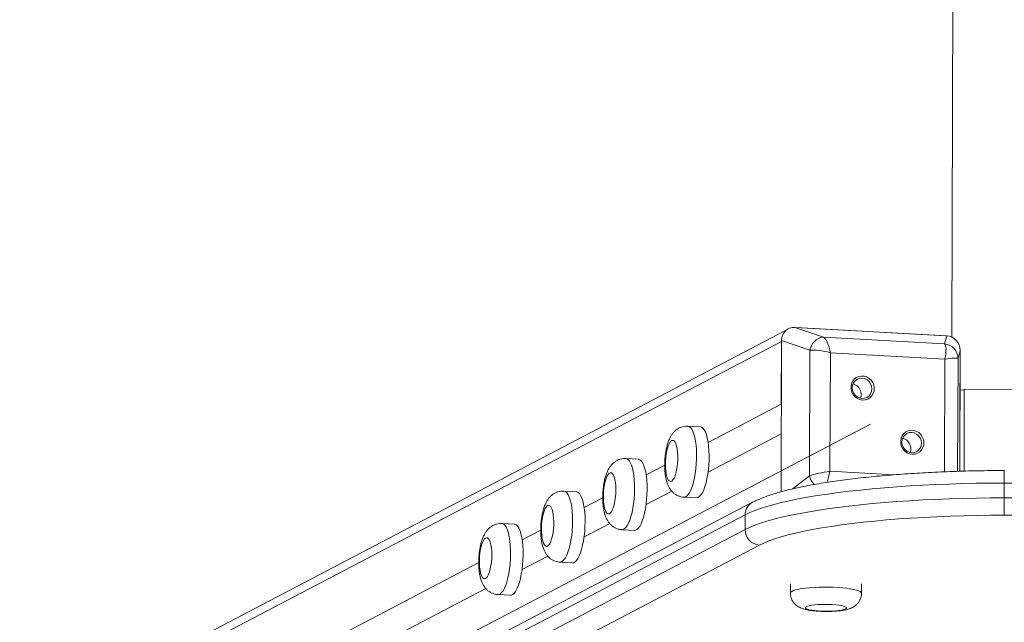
# Model space of a CAD drawing. Header units: millimetres. Extents: x 4385 to 11928, y 17253 to 36963.
# Tile 222 of 256: x 7692.443 to 7692.97, y 18773.478 to 18773.8. Entities that reach past the tile are written whole.
import ezdxf

# ---------------------------------------------------------------- set-up
doc = ezdxf.new("R2010")
doc.units = ezdxf.units.MM
doc.layers.add('БЛАГО_Ботаническая_Р$0$БЛАГО_МАФ', color=7, linetype='Continuous', lineweight=0, true_color=0x000000)

# ---------------------------------------------------------------- blocks, each defined once
blk = doc.blocks.new('БЛАГО_Ботаническая_Р$0$дио 1.15')
at = {"layer": 'БЛАГО_Ботаническая_Р$0$БЛАГО_МАФ'}
for p, q in [((-1.40276868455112, 0.1224859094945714), (-1.76845709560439, 0.8160767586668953)), ((-1.396991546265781, 0.1203266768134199), (-1.761754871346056, 0.8121631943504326)), ((-1.535603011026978, 0.2805655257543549), (-1.809470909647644, 0.8000032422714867)), ((-1.521772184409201, 0.2843692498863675), (-1.79363460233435, 0.8000032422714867)), ((-1.812531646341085, 0.768210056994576), (-1.446843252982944, 0.07461901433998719)), ((-1.591062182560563, 0.3074959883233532), (-1.503614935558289, 0.1416373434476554)), ((-1.495696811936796, 0.1416373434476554), (-1.583143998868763, 0.3074959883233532)), ((-1.488994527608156, 0.1377235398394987), (-1.57644177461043, 0.3035821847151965)), ((-1.511933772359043, 0.1339786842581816), (-1.599381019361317, 0.2998373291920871)), ((-1.538873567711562, 0.2740282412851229), (-1.539224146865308, 0.2673270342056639)), ((-1.501135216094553, 0.2653343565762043), (-1.500784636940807, 0.272035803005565)), ((-1.518121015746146, 0.2474079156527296), (-1.525357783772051, 0.2611336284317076)), ((-1.504280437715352, 0.2511932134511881), (-1.509521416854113, 0.2611336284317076)), ((-1.521384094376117, 0.2408565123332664), (-1.521734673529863, 0.2341553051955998)), ((-1.483645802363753, 0.2321626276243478), (-1.483295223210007, 0.2388638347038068)), ((-1.500627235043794, 0.2142278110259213), (-1.507868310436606, 0.2279618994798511)), ((-1.486792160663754, 0.2180236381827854), (-1.492032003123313, 0.2279618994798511)), ((-1.503894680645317, 0.2076847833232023), (-1.504245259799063, 0.2009835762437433)), ((-1.466156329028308, 0.1989908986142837), (-1.465805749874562, 0.2056921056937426)), ((-1.483130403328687, 0.1810422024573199), (-1.490378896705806, 0.194790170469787)), ((-1.469301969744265, 0.1848504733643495), (-1.474542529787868, 0.194790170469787)), ((-1.486405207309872, 0.1745130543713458), (-1.486755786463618, 0.1678116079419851)), ((-1.44866691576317, 0.1658191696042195), (-1.448316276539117, 0.1725203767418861)), ((-1.452257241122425, 0.1224859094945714), (-1.472889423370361, 0.1616184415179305)), ((-1.436420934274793, 0.1224859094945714), (-1.457053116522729, 0.1616184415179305)), ((-1.495696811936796, 0.1416373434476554), (-1.503614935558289, 0.1416373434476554)), ((-1.402291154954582, 0.1224859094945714), (-1.483329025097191, 0.1224859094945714)), ((-1.452257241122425, 0.1224859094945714), (-1.483329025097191, 0.1224859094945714)), ((-1.40276868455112, 0.1224859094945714), (-1.436420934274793, 0.1224859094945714)), ((-1.407431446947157, 0.1072626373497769), (-1.402291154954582, 0.1224859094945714)), ((-1.532518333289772, 0.117269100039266), (-1.537467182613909, 0.117269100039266)), ((-1.481803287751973, 0.1165392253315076), (-1.474653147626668, 0.1072626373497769)), ((-1.395227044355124, 0.1152891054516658), (-1.40036733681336, 0.1000658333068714)), ((-1.3994823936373, 0.03394899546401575), (-1.395227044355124, 0.1152891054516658)), ((-1.396954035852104, 0.08227770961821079), (-1.395251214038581, 0.1148272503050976)), ((-1.474653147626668, 0.1072626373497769), (-1.407431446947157, 0.1072626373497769)), ((-1.472217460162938, 0.09628244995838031), (-1.474008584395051, 0.06204558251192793)), ((-1.408716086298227, 0.09628244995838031), (-1.472217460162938, 0.09628244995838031)), ((-1.41192932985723, 0.03486193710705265), (-1.408716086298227, 0.09628244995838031)), ((-1.40036733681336, 0.1000658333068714), (-1.40376879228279, 0.03504691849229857)), ((-1.537467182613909, 0.07912800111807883), (-1.532518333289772, 0.07912800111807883)), ((-1.399458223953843, 0.03441085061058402), (-1.397755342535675, 0.06696039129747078)), ((-1.472311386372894, 0.03486193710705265), (-1.41192932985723, 0.03486193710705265)), ((-1.40376879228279, 0.03504691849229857), (-1.3994823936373, 0.03394899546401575)), ((-1.411585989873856, 0.02785011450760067), (-1.472033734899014, 0.02785011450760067)), ((-1.471994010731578, 0.02675219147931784), (-1.40729953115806, 0.02675219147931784)), ((-1.471994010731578, 0.02675219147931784), (-1.457265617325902, 0.02675219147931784)), ((-1.441429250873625, 0.02675219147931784), (-1.407777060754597, 0.02675219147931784)), ((-1.428567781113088, 0.02443071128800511), (-1.428446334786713, 0.02675219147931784)), ((-1.40729953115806, 0.02675219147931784), (-1.411585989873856, 0.02785011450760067)), ((1.396112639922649, 0.03128914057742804), (-1.400109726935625, 0.03128914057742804)), ((-1.471917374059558, 0.02443071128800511), (-1.428048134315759, 0.02443071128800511)), ((-1.428048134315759, 0.02443071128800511), (-1.428048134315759, -0.01872905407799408)), ((-1.478217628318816, 0.002851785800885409), (-1.48613575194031, 0.002851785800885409))]:
    blk.add_line(p, q, dxfattribs=at)
at = {"layer": 'БЛАГО_Ботаническая_Р$0$БЛАГО_МАФ', "flags": 128}
for points in [[(-1.522322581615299, 0.2839892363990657), (-1.524176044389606, 0.2838734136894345), (-1.525876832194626, 0.2836551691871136), (-1.527370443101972, 0.2833416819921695), (-1.528608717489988, 0.2829430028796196), (-1.529551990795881, 0.2824720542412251), (-1.530169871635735, 0.2819439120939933), (-1.530442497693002, 0.28137532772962), (-1.530361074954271, 0.2807847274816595), (-1.529928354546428, 0.2801912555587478), (-1.529158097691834, 0.2796135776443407), (-1.528075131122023, 0.279070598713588), (-1.52671427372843, 0.27857978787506), (-1.525119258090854, 0.278156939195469), (-1.523341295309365, 0.2778154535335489), (-1.521437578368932, 0.2775660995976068), (-1.519469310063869, 0.2774174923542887), (-1.517499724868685, 0.2773739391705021), (-1.515592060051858, 0.2774371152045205), (-1.513807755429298, 0.2776048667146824), (-1.512204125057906, 0.2778716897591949), (-1.51083267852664, 0.2782289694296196), (-1.50973750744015, 0.2786656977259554), (-1.508953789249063, 0.279167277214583), (-1.508506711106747, 0.2797179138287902), (-1.508410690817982, 0.2802998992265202), (-1.508668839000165, 0.280894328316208), (-1.50927272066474, 0.281482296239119), (-1.51020307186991, 0.2820446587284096), (-1.511429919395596, 0.2825637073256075), (-1.512913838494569, 0.2830224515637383), (-1.514607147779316, 0.2834062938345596), (-1.51645546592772, 0.2837027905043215), (-1.51839926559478, 0.2839026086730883), (-1.52037614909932, 0.2839990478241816), (-1.522322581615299, 0.2839892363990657)], [(-1.500784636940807, 0.2720355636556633), (-1.500837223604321, 0.2716969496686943), (-1.501210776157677, 0.2709505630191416), (-1.501931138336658, 0.2702431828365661), (-1.502984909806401, 0.2695874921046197), (-1.504352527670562, 0.2689961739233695), (-1.506008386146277, 0.268479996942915), (-1.507921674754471, 0.2680485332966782), (-1.510056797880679, 0.2677099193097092), (-1.512373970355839, 0.2674706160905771), (-1.514830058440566, 0.2673346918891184), (-1.517379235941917, 0.2673050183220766), (-1.519974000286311, 0.2673818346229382), (-1.522566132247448, 0.2675641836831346), (-1.525107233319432, 0.2678482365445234), (-1.527550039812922, 0.2682289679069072), (-1.529849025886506, 0.2686989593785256), (-1.531961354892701, 0.2692498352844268), (-1.533847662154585, 0.2698710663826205), (-1.535472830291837, 0.2705514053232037), (-1.536806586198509, 0.2712776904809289), (-1.537824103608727, 0.272036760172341), (-1.538506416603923, 0.2728142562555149), (-1.53884078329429, 0.2735960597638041), (-1.538873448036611, 0.2740299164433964)], [(-1.539224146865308, 0.2673270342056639), (-1.539191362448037, 0.2668946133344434), (-1.538856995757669, 0.2661130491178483), (-1.538174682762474, 0.265335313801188), (-1.537157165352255, 0.2645762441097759), (-1.535823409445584, 0.263849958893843), (-1.534198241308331, 0.2631698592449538), (-1.532311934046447, 0.2625483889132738), (-1.530199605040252, 0.261997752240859), (-1.52790061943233, 0.2615275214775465), (-1.525457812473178, 0.2611467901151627), (-1.522916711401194, 0.260862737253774), (-1.520324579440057, 0.2606806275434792), (-1.517729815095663, 0.260603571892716), (-1.515180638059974, 0.2606332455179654), (-1.512724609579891, 0.2607691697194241), (-1.510407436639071, 0.2610087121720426), (-1.508272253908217, 0.2613470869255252), (-1.506358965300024, 0.261778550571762), (-1.504703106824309, 0.2622947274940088), (-1.503335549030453, 0.2628862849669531), (-1.502281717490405, 0.2635417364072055), (-1.501561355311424, 0.2642493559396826), (-1.501187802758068, 0.2649955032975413), (-1.501135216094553, 0.2653343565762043)], [(-1.505156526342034, 0.2508050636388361), (-1.50698809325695, 0.2506715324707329), (-1.508657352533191, 0.2504365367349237), (-1.510110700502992, 0.2501079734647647), (-1.511301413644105, 0.2496961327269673), (-1.512191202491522, 0.2492141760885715), (-1.512751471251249, 0.2486776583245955), (-1.512964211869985, 0.2481040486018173), (-1.512822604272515, 0.2475117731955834), (-1.512331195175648, 0.2469194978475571), (-1.511505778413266, 0.2463466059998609), (-1.510372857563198, 0.2458112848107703), (-1.5089688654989, 0.2453310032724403), (-1.507338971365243, 0.2449210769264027), (-1.505535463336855, 0.2445944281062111), (-1.503616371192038, 0.2443618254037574), (-1.501643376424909, 0.2442309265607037), (-1.499679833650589, 0.2442055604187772), (-1.497788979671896, 0.2442866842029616), (-1.496031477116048, 0.2444716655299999), (-1.49446386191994, 0.2447545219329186), (-1.493136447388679, 0.2451263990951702), (-1.492092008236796, 0.2455750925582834), (-1.491364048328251, 0.2460862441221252), (-1.490975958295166, 0.2466433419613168), (-1.49094024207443, 0.2472286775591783), (-1.491258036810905, 0.2478235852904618), (-1.491919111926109, 0.2484084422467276), (-1.492902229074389, 0.2489648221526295), (-1.494175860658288, 0.2494745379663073), (-1.495698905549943, 0.2499215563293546), (-1.497422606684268, 0.2502912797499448), (-1.499291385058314, 0.2505719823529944), (-1.501245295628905, 0.2507545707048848), (-1.503221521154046, 0.2508330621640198), (-1.505156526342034, 0.2508050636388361)], [(-1.483295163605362, 0.2388640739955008), (-1.483312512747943, 0.2386958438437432), (-1.483607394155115, 0.2379427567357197), (-1.484251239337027, 0.2372253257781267), (-1.485232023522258, 0.2365571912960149), (-1.486531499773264, 0.2359503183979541), (-1.488125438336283, 0.2354164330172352), (-1.489984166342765, 0.2349653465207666), (-1.492073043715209, 0.2346054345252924), (-1.494353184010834, 0.2343433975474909), (-1.496782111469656, 0.2341840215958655), (-1.499314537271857, 0.234130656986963), (-1.501903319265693, 0.2341837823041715), (-1.504500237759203, 0.2343426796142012), (-1.507056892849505, 0.2346044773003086), (-1.509525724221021, 0.2349641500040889), (-1.51186066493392, 0.2354149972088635), (-1.514018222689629, 0.2359486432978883), (-1.515958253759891, 0.2365550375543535), (-1.517644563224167, 0.2372231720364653), (-1.519045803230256, 0.2379403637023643), (-1.520135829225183, 0.2386932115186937), (-1.520894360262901, 0.2394680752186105), (-1.521307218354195, 0.2402498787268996), (-1.521384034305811, 0.2408579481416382)], [(-1.521734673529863, 0.2341553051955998), (-1.521657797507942, 0.2335486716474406), (-1.521244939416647, 0.2327666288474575), (-1.520486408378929, 0.2319920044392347), (-1.519396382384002, 0.2312389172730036), (-1.517995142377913, 0.2305217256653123), (-1.516308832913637, 0.2298535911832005), (-1.514368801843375, 0.2292471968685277), (-1.512211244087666, 0.2287135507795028), (-1.509876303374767, 0.2282627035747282), (-1.507407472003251, 0.227903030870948), (-1.504850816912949, 0.2276414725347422), (-1.50225389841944, 0.2274823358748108), (-1.499665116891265, 0.2274292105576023), (-1.497132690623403, 0.2274828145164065), (-1.49470376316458, 0.2276419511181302), (-1.4924236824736, 0.2279039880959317), (-1.490334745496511, 0.2282641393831), (-1.488476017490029, 0.2287152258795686), (-1.48688207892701, 0.2292491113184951), (-1.485582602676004, 0.2298557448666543), (-1.484601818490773, 0.2305241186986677), (-1.483957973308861, 0.2312413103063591), (-1.483663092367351, 0.2319943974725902), (-1.483645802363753, 0.2321626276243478)], [(-1.487473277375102, 0.2176412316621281), (-1.489318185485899, 0.2175182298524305), (-1.491006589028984, 0.2172932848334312), (-1.492484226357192, 0.216973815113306), (-1.49370365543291, 0.2165698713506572), (-1.494625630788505, 0.2160943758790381), (-1.495220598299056, 0.2155628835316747), (-1.49546929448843, 0.21499214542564), (-1.495363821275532, 0.2144008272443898), (-1.494907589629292, 0.2138075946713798), (-1.494115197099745, 0.2132318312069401), (-1.493012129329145, 0.2126919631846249), (-1.491633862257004, 0.2122052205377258), (-1.490024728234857, 0.2117873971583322), (-1.488236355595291, 0.2114518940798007), (-1.486326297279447, 0.211209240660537), (-1.484355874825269, 0.2110675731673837), (-1.482388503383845, 0.2110314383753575), (-1.480487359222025, 0.2111017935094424), (-1.478713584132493, 0.2112762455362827), (-1.477124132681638, 0.2115495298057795), (-1.475770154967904, 0.2119127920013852), (-1.47469514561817, 0.2123543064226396), (-1.473933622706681, 0.2128599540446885), (-1.473510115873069, 0.2134132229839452), (-1.473438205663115, 0.2139966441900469), (-1.473720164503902, 0.2145910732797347), (-1.474347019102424, 0.215177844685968), (-1.475298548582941, 0.2157380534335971), (-1.476544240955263, 0.2162535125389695), (-1.47804395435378, 0.2167074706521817), (-1.479749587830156, 0.21708580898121), (-1.481606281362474, 0.2173760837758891), (-1.483554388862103, 0.2175689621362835), (-1.485531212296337, 0.2176582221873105), (-1.487473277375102, 0.2176412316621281)], [(-1.465805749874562, 0.2056923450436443), (-1.465842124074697, 0.205421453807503), (-1.466184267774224, 0.2046724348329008), (-1.466874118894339, 0.2039607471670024), (-1.467898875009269, 0.2033002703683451), (-1.469239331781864, 0.2027024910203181), (-1.47087066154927, 0.2021791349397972), (-1.47276235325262, 0.201740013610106), (-1.474879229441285, 0.2013927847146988), (-1.477181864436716, 0.2011441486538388), (-1.47962736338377, 0.2009991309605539), (-1.482170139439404, 0.2009598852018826), (-1.484762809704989, 0.2010273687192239), (-1.487357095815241, 0.2012001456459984), (-1.489904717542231, 0.201475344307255), (-1.492358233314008, 0.2018477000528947), (-1.494671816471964, 0.202310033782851), (-1.496802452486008, 0.2028542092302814), (-1.498710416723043, 0.2034696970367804), (-1.500360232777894, 0.2041450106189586), (-1.501721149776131, 0.2048677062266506), (-1.502767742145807, 0.205624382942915), (-1.50348056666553, 0.2064009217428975), (-1.50384640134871, 0.2071829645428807), (-1.503894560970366, 0.2076864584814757)], [(-1.504245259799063, 0.2009835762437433), (-1.504196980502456, 0.2004815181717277), (-1.503831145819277, 0.1996997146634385), (-1.503118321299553, 0.1989231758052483), (-1.502071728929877, 0.1981664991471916), (-1.50071081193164, 0.197443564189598), (-1.499061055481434, 0.1967682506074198), (-1.497153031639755, 0.1961527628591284), (-1.49502239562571, 0.195608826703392), (-1.492708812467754, 0.195146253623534), (-1.490255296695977, 0.1947738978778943), (-1.487707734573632, 0.1944989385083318), (-1.485113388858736, 0.1943259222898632), (-1.48252071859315, 0.1942584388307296), (-1.479977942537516, 0.1942976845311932), (-1.477532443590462, 0.1944429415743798), (-1.475229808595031, 0.1946913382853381), (-1.473112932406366, 0.1950385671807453), (-1.471221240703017, 0.1954779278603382), (-1.469589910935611, 0.1960012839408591), (-1.468249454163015, 0.1965988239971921), (-1.467224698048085, 0.1972595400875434), (-1.466534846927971, 0.1979709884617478), (-1.466192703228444, 0.19872000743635), (-1.466156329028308, 0.1989908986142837)], [(-1.470704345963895, 0.1844348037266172), (-1.472496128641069, 0.1842720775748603), (-1.474109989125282, 0.1840100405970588), (-1.475494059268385, 0.1836568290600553), (-1.476603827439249, 0.1832239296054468), (-1.47740369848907, 0.1827249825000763), (-1.47786782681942, 0.1821764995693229), (-1.477981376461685, 0.1815957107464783), (-1.477740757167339, 0.1810012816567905), (-1.477153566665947, 0.1804125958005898), (-1.476238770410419, 0.1798485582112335), (-1.475025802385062, 0.1793268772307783), (-1.47355354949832, 0.1788647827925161), (-1.471869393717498, 0.1784771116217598), (-1.470027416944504, 0.1781758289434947), (-1.468086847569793, 0.177971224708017), (-1.466110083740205, 0.177869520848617), (-1.464160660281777, 0.1778740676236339), (-1.462301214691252, 0.1779846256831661), (-1.460591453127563, 0.178197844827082), (-1.459086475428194, 0.1785067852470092), (-1.457834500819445, 0.1789013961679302), (-1.456875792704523, 0.1793692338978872), (-1.456241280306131, 0.1798949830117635), (-1.455951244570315, 0.180462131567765), (-1.456015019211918, 0.1810520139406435), (-1.45643062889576, 0.1816459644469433), (-1.457184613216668, 0.1822245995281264), (-1.458252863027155, 0.1827697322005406), (-1.459600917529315, 0.1832634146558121), (-1.461185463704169, 0.1836900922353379), (-1.462955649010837, 0.1840361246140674), (-1.464854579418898, 0.1842900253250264), (-1.466821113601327, 0.1844436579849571), (-1.468792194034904, 0.1844924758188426), (-1.470704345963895, 0.1844348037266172)], [(-1.448316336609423, 0.1725201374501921), (-1.448478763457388, 0.1718733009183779), (-1.448995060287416, 0.1711412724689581), (-1.449853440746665, 0.1704535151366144), (-1.451037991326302, 0.1698227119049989), (-1.452526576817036, 0.16926058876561), (-1.454291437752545, 0.1687779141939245), (-1.456299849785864, 0.1683835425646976), (-1.45851424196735, 0.1680846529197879), (-1.460893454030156, 0.1678872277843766), (-1.46339315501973, 0.1677943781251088), (-1.465966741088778, 0.1678082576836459), (-1.468566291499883, 0.1679283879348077), (-1.471143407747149, 0.1681528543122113), (-1.473650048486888, 0.1684771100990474), (-1.476039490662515, 0.1688951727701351), (-1.478267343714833, 0.1693993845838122), (-1.480291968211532, 0.1699801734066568), (-1.482075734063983, 0.170627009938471), (-1.483585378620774, 0.1713276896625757), (-1.484792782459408, 0.1720690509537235), (-1.485675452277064, 0.1728372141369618), (-1.486216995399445, 0.173618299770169), (-1.486407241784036, 0.1743974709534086), (-1.486405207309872, 0.1745132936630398)], [(-1.486755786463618, 0.1678116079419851), (-1.486757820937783, 0.167696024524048), (-1.486567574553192, 0.1669168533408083), (-1.486026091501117, 0.1661360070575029), (-1.485143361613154, 0.1653676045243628), (-1.48393595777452, 0.1646262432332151), (-1.482426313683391, 0.1639255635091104), (-1.480642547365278, 0.1632787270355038), (-1.47861792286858, 0.1626979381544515), (-1.476390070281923, 0.1621937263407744), (-1.474000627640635, 0.1617756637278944), (-1.471493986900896, 0.1614514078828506), (-1.468916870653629, 0.161227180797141), (-1.466317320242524, 0.1611068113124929), (-1.463743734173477, 0.1610931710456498), (-1.461244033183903, 0.1611857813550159), (-1.458864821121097, 0.1613834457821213), (-1.456650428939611, 0.1616820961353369), (-1.454642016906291, 0.1620767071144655), (-1.452877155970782, 0.1625593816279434), (-1.451388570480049, 0.1631212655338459), (-1.450204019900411, 0.1637520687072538), (-1.449345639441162, 0.1644398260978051), (-1.448829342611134, 0.165172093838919), (-1.44866691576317, 0.1658191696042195)], [(-1.503614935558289, 0.1416373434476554), (-1.502447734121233, 0.1392313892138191), (-1.501301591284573, 0.136481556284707), (-1.500179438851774, 0.1333947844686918), (-1.499083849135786, 0.1299784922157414), (-1.498017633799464, 0.1262408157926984), (-1.496983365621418, 0.122191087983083), (-1.495983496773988, 0.117839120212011), (-1.495020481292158, 0.1131956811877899), (-1.4940967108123, 0.1082717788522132), (-1.493214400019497, 0.1030793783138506), (-1.49237570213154, 0.09763140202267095), (-1.491582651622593, 0.09194077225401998), (-1.490837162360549, 0.08602160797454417), (-1.490141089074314, 0.07988826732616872), (-1.489496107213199, 0.07355582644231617), (-1.488903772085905, 0.06703936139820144), (-1.48836551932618, 0.06035490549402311), (-1.487882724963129, 0.0535187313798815), (-1.487456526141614, 0.0465473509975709), (-1.487087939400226, 0.03945799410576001), (-1.486777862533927, 0.03226789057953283), (-1.486527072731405, 0.0249945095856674), (-1.486336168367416, 0.01765532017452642), (-1.486205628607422, 0.01026827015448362), (-1.48613575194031, 0.002851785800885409)], [(-1.478217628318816, 0.002851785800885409), (-1.478287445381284, 0.01026827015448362), (-1.478417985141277, 0.01765532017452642), (-1.478608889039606, 0.0249945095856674), (-1.478859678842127, 0.03226789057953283), (-1.479169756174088, 0.03945799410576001), (-1.479538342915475, 0.0465473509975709), (-1.47996454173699, 0.0535187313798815), (-1.480447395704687, 0.06035490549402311), (-1.480985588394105, 0.06703936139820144), (-1.481577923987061, 0.07355582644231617), (-1.482222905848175, 0.07988826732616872), (-1.482918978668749, 0.08602160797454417), (-1.483664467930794, 0.09194077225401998), (-1.484457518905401, 0.09763140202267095), (-1.485296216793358, 0.1030793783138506), (-1.486178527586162, 0.1082717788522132), (-1.487102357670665, 0.1131956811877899), (-1.48806531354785, 0.117839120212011), (-1.489065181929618, 0.122191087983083), (-1.49009951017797, 0.1262408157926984), (-1.491165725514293, 0.1299784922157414), (-1.492261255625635, 0.1333947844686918), (-1.493383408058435, 0.136481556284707), (-1.494529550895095, 0.1392313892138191), (-1.495696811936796, 0.1416373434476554)], [(-1.49538823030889, 0.002849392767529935), (-1.495460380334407, 0.01015125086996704), (-1.49559468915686, 0.01742128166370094), (-1.495790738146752, 0.02464010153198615), (-1.496048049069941, 0.03178880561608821), (-1.496365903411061, 0.03884872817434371), (-1.496743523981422, 0.04580120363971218), (-1.497179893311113, 0.0526278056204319), (-1.497673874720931, 0.05931058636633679), (-1.498224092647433, 0.06583207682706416), (-1.498829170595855, 0.07217480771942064), (-1.499487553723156, 0.07832250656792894), (-1.50019738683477, 0.08425842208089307), (-1.500956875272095, 0.08996747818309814), (-1.501764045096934, 0.09543435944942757), (-1.502616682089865, 0.1006447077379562), (-1.503512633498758, 0.1055846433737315), (-1.504449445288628, 0.1102414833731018), (-1.505424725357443, 0.114602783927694), (-1.506435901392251, 0.1186568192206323), (-1.507480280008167, 0.1223935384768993), (-1.508555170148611, 0.1258024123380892), (-1.509657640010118, 0.1288748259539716), (-1.51078481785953, 0.1316026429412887), (-1.511933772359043, 0.1339786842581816)], [(-1.537466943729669, 0.117269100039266), (-1.537036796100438, 0.1170920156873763), (-1.536613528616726, 0.1165631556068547), (-1.536206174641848, 0.1156923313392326), (-1.535822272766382, 0.1144953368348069), (-1.535469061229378, 0.112994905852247), (-1.535153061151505, 0.1112190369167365), (-1.534880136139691, 0.1092002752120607), (-1.534655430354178, 0.1069766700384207), (-1.534483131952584, 0.1045896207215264), (-1.534366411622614, 0.1020836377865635), (-1.534307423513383, 0.09950514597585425), (-1.534307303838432, 0.09690224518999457), (-1.534366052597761, 0.09432351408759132), (-1.53448253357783, 0.09181705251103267), (-1.534654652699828, 0.08942952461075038), (-1.534879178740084, 0.08720520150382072), (-1.535151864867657, 0.08518572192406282), (-1.535467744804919, 0.08340865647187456), (-1.535820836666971, 0.08190702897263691), (-1.536204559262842, 0.0807088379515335), (-1.536611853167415, 0.079836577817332), (-1.537035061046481, 0.07930628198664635), (-1.537466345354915, 0.07912800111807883)], [(-1.545384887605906, 0.08715781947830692), (-1.545057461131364, 0.08733562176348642), (-1.544740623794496, 0.08786280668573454), (-1.544444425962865, 0.08872214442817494), (-1.544178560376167, 0.08988587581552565), (-1.543951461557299, 0.09131690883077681), (-1.543770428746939, 0.0929692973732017), (-1.543641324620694, 0.09478967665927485), (-1.543568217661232, 0.09671941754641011), (-1.543553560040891, 0.09869677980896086), (-1.543597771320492, 0.1006583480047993), (-1.54369947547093, 0.1025407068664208), (-1.543855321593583, 0.1042833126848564), (-1.544060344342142, 0.1058306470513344), (-1.544307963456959, 0.1071324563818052), (-1.544590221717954, 0.1081473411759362), (-1.544898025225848, 0.1088422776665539), (-1.545221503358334, 0.1091952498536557), (-1.545550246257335, 0.109194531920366), (-1.545873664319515, 0.1088406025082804), (-1.546181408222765, 0.1081447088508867), (-1.546463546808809, 0.107128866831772), (-1.546711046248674, 0.1058263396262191), (-1.546915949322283, 0.1042782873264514), (-1.547071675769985, 0.1025349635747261), (-1.547173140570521, 0.1006523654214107), (-1.547217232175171, 0.09869079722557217), (-1.547202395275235, 0.09671343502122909), (-1.547129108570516, 0.09478393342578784), (-1.546999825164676, 0.09296403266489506), (-1.546818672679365, 0.09131236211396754), (-1.546591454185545, 0.08988204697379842), (-1.54632540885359, 0.08871903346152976), (-1.546029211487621, 0.08786065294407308), (-1.545712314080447, 0.0873346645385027), (-1.545384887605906, 0.08715781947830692)], [(-1.434016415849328, 0.07891286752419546), (-1.433767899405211, 0.08034796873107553), (-1.433185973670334, 0.08170553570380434), (-1.432301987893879, 0.08291258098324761), (-1.431163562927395, 0.08390425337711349), (-1.429832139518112, 0.08462670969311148), (-1.428379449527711, 0.08504094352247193), (-1.426883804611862, 0.0851249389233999), (-1.425425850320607, 0.08487414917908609), (-1.424084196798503, 0.08430173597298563), (-1.422931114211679, 0.08343904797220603), (-1.422028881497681, 0.08233227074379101), (-1.421426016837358, 0.08104099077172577), (-1.421155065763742, 0.07963532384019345), (-1.421230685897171, 0.07819041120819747), (-1.421648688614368, 0.07678450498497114), (-1.422386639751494, 0.07549346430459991), (-1.423404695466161, 0.0743866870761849), (-1.424648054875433, 0.07352375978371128), (-1.426049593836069, 0.07295158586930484), (-1.427533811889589, 0.07270055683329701), (-1.429020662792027, 0.07278455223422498), (-1.430429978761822, 0.07319902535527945), (-1.431685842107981, 0.07392148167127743), (-1.43272046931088, 0.0749129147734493), (-1.433478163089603, 0.07611996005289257), (-1.433918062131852, 0.0774777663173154), (-1.434016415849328, 0.07891286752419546)], [(-1.433185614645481, 0.07921438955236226), (-1.433071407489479, 0.07785155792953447), (-1.432593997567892, 0.07658181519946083), (-1.431785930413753, 0.07549131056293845), (-1.430702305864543, 0.07465446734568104), (-1.429416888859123, 0.07412847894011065), (-1.428017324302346, 0.07394900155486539), (-1.426598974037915, 0.07412847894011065), (-1.425258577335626, 0.07465446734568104), (-1.424087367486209, 0.07549131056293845), (-1.423165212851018, 0.07658181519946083), (-1.422554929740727, 0.07785155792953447), (-1.422298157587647, 0.07921438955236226), (-1.422412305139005, 0.08057722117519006), (-1.422889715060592, 0.08184696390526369), (-1.42369778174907, 0.08293746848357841), (-1.424781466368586, 0.08377431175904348), (-1.426066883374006, 0.08430030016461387), (-1.427466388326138, 0.08447977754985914), (-1.428884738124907, 0.08430030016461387), (-1.430225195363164, 0.08377431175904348), (-1.43139640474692, 0.08293746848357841), (-1.432318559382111, 0.08184696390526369), (-1.432928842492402, 0.08057722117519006), (-1.433185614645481, 0.07921438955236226)], [(-1.462997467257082, 0.0522315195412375), (-1.462748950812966, 0.05366662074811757), (-1.462167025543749, 0.05502418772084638), (-1.461283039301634, 0.05623147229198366), (-1.46014461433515, 0.05722290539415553), (-1.458813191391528, 0.05794536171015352), (-1.457360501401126, 0.05835959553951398), (-1.455864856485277, 0.05844359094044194), (-1.454406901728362, 0.05819280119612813), (-1.453065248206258, 0.05762062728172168), (-1.451912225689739, 0.05675769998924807), (-1.451009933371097, 0.05565092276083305), (-1.450407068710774, 0.05435988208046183), (-1.450136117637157, 0.05295397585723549), (-1.450211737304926, 0.05150906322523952), (-1.450629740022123, 0.05010315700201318), (-1.45136769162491, 0.04881211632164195), (-1.452385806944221, 0.04770533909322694), (-1.453629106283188, 0.04684241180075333), (-1.455030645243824, 0.04627023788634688), (-1.456514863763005, 0.04601944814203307), (-1.458001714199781, 0.04610344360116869), (-1.459411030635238, 0.04651767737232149), (-1.460666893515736, 0.04724013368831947), (-1.461701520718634, 0.04823156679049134), (-1.462459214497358, 0.04943885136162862), (-1.462899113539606, 0.05079641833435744), (-1.462997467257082, 0.0522315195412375)], [(-1.462166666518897, 0.0525330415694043), (-1.462052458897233, 0.05117020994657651), (-1.461575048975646, 0.04990046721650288), (-1.460766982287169, 0.04880996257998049), (-1.459683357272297, 0.04797311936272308), (-1.458397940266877, 0.04744713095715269), (-1.4569983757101, 0.04726765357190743), (-1.455580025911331, 0.04744713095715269), (-1.45423962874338, 0.04797311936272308), (-1.453068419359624, 0.04880996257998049), (-1.452146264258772, 0.04990046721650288), (-1.451535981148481, 0.05117020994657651), (-1.451279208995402, 0.0525330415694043), (-1.45139335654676, 0.0538958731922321), (-1.451870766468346, 0.05516585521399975), (-1.452678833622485, 0.05625635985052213), (-1.453762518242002, 0.05709296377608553), (-1.455047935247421, 0.05761895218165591), (-1.456447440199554, 0.05779842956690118), (-1.457865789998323, 0.05761895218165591), (-1.459206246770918, 0.05709296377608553), (-1.460377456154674, 0.05625635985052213), (-1.461299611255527, 0.05516585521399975), (-1.461909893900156, 0.0538958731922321), (-1.462166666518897, 0.0525330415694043)], [(-1.495459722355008, -0.004452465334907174), (-1.49538823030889, 0.002849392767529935)], [(-1.48613575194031, 0.002851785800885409), (-1.486204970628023, -0.004565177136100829)], [(-1.478286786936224, -0.004565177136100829), (-1.478217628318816, 0.002851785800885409)]]:
    blk.add_lwpolyline(points, dxfattribs=at)
at = {"layer": 'БЛАГО_Ботаническая_Р$0$БЛАГО_МАФ'}
for centre, radius, start, end in [((-1.503668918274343, 0.1333486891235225), 0.008288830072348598, 89.62684561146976, 175.641012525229), ((-1.495571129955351, 0.1341568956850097), 0.00748150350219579, 28.45109062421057, 90.96255806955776), ((-1.472124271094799, 0.09661573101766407), 0.01094311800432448, 103.3614238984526, 131.7579831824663), ((-1.40856160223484, 0.09908798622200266), 0.008252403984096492, 6.805102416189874, 82.12868764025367), ((-1.431005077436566, 0.08540362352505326), 0.005722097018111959, 248.8551357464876, 346.7449712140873), ((-1.459986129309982, 0.0587222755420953), 0.005722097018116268, 248.8551357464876, 346.7449712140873), ((-1.411753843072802, 0.03587637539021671), 0.008028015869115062, 271.1980545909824, 354.069600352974)]:
    blk.add_arc(centre, radius, start, end, dxfattribs=at)
for centre, major_axis, ratio, start_param, end_param in [((-1.403703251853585, 0.1143356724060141), (0.00707931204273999, 0.005563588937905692), 0.8413081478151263, 5.64907506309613, 7.102625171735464), ((-1.47380742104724, 0.09929804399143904), (-0.00190875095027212, 0.01003517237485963), 0.1031353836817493, 4.387613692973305, 5.609344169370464), ((-1.410306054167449, 0.09929804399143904), (0.001983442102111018, 0.01002784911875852), 0.2172518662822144, 4.450172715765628, 5.671903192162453), ((-1.47380742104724, 0.09929804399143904), (0.009904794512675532, -0.002541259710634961), 0.2534488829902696, 4.311327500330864, 4.93820256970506), ((-1.410306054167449, 0.09929804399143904), (0.01011115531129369, 0.001577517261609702), 0.3169661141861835, 4.820685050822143, 6.042415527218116), ((-1.413519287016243, 0.03787753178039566), (0.009904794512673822, -0.002541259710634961), 0.2534488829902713, 4.938202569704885, 6.159933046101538), ((-1.413519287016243, 0.03787753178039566), (-0.001908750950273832, 0.01003517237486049), 0.1031353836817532, 3.165883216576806, 4.387613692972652), ((-1.407858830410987, 0.03490235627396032), (0.007152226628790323, -0.004710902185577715), 0.9298956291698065, 5.328676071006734, 6.782226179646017)]:
    blk.add_ellipse(centre, major_axis=major_axis, ratio=ratio, start_param=start_param, end_param=end_param, dxfattribs=at)
for points, knots in [([(-1.52298874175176, 0.2843558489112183), (-1.52337874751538, 0.2843395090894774), (-1.524522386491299, 0.2842915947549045), (-1.526382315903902, 0.2841168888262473), (-1.528552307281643, 0.2837726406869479), (-1.530626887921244, 0.2832588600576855), (-1.53248104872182, 0.2825789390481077), (-1.534069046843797, 0.281753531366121), (-1.535403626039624, 0.2808093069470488), (-1.53655341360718, 0.2797062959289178), (-1.537512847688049, 0.278437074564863), (-1.538240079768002, 0.2770186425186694), (-1.538729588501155, 0.2755367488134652), (-1.538809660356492, 0.2745194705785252), (-1.538847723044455, 0.274035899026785)], [0, 0, 0, 0, 0.05156953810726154, 0.1512207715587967, 0.2545275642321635, 0.3654258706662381, 0.4724047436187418, 0.5599960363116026, 0.6394342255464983, 0.7150244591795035, 0.7887677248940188, 0.861674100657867, 0.9342456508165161, 1, 1, 1, 1]), ([(-1.50081754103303, 0.272036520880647), (-1.500799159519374, 0.2724480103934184), (-1.500756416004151, 0.2734048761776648), (-1.501044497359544, 0.2748665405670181), (-1.501576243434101, 0.2763429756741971), (-1.502325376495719, 0.2776656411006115), (-1.503245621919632, 0.278835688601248), (-1.504324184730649, 0.279867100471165), (-1.505575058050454, 0.2807862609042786), (-1.507058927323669, 0.281627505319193), (-1.508851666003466, 0.2824016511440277), (-1.510925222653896, 0.2830671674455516), (-1.513170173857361, 0.2835945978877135), (-1.51543911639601, 0.2839760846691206), (-1.517710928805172, 0.2842309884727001), (-1.519981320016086, 0.2843682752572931), (-1.521743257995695, 0.2843897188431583), (-1.52273402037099, 0.2843627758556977), (-1.52298874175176, 0.2843558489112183)], [0, 0, 0, 0, 0.04218953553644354, 0.09810633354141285, 0.1520413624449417, 0.2049782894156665, 0.2579880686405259, 0.3125056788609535, 0.3706501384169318, 0.4356790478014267, 0.5115686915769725, 0.5969704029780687, 0.6781438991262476, 0.75473894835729, 0.8288249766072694, 0.9018253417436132, 0.9747596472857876, 1, 1, 1, 1]), ([(-1.505901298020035, 0.2511688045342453), (-1.506289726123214, 0.2511487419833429), (-1.50743179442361, 0.2510897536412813), (-1.509287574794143, 0.2508943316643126), (-1.511457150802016, 0.2505192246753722), (-1.513499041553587, 0.2499736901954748), (-1.515310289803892, 0.2492621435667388), (-1.516844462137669, 0.2484160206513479), (-1.518142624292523, 0.2474443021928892), (-1.519258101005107, 0.2463098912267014), (-1.520178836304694, 0.2450110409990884), (-1.52085848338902, 0.2435681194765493), (-1.521279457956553, 0.242166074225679), (-1.52132612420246, 0.2412461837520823), (-1.521345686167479, 0.2408605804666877)], [0, 0, 0, 0, 0.05260483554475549, 0.1546703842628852, 0.2608933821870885, 0.3757623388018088, 0.4805407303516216, 0.5675309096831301, 0.6474332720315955, 0.7239062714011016, 0.7987497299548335, 0.8728604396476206, 0.9467051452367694, 0.9999999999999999, 0.9999999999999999, 0.9999999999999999, 0.9999999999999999]), ([(-1.483308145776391, 0.2388650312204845), (-1.483301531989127, 0.2393811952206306), (-1.48328797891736, 0.2404389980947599), (-1.483636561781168, 0.2419835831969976), (-1.484213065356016, 0.2434315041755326), (-1.484996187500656, 0.2447251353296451), (-1.48594684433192, 0.2458676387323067), (-1.487055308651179, 0.2468755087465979), (-1.488343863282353, 0.2477776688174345), (-1.489881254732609, 0.2486068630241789), (-1.491727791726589, 0.2493624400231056), (-1.493840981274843, 0.2500032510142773), (-1.496096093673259, 0.2505031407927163), (-1.498365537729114, 0.2508598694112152), (-1.500637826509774, 0.2510929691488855), (-1.502906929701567, 0.2512096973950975), (-1.504663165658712, 0.2512144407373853), (-1.50564870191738, 0.2511781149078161), (-1.505901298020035, 0.2511688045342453)], [0, 0, 0, 0, 0.05216297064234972, 0.1069004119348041, 0.1598666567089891, 0.2120331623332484, 0.2645042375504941, 0.3187895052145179, 0.3771633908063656, 0.4430668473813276, 0.5201907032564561, 0.6041891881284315, 0.6833179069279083, 0.7583180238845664, 0.8311461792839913, 0.9031055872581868, 0.9751656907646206, 1, 1, 1, 1]), ([(-1.488170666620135, 0.218006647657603), (-1.488560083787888, 0.2179888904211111), (-1.489703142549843, 0.2179367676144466), (-1.49156132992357, 0.2177538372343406), (-1.49373096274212, 0.2173970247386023), (-1.495792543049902, 0.2168708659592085), (-1.497629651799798, 0.2161786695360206), (-1.499196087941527, 0.2153445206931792), (-1.500516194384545, 0.2143900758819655), (-1.501652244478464, 0.2132742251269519), (-1.502596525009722, 0.2119934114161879), (-1.503305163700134, 0.2105651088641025), (-1.503766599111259, 0.2091145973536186), (-1.503832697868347, 0.2081357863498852), (-1.503862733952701, 0.2076910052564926)], [0, 0, 0, 0, 0.05197998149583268, 0.1525771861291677, 0.2570220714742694, 0.3694675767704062, 0.4756533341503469, 0.5629663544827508, 0.6425719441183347, 0.7185131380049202, 0.7926853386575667, 0.8660585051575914, 0.9391356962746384, 1, 1, 1, 1]), ([(-1.465832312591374, 0.2056933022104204), (-1.46581764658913, 0.2061449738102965), (-1.465785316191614, 0.2071406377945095), (-1.466095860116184, 0.2086344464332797), (-1.466644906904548, 0.210100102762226), (-1.467407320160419, 0.2114116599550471), (-1.468339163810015, 0.2125711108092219), (-1.469429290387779, 0.213593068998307), (-1.470694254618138, 0.2145059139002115), (-1.472198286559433, 0.2153423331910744), (-1.474011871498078, 0.2161090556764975), (-1.476100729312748, 0.2167657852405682), (-1.478350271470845, 0.217282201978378), (-1.480619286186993, 0.2176544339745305), (-1.482891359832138, 0.2179007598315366), (-1.485161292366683, 0.2180300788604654), (-1.486923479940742, 0.2180455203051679), (-1.487914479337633, 0.2180146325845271), (-1.488170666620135, 0.218006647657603)], [0, 0, 0, 0, 0.04603737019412, 0.10148469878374, 0.1550355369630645, 0.2076592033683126, 0.2604438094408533, 0.3148467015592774, 0.373057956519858, 0.4383955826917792, 0.5147485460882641, 0.5996429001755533, 0.6800021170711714, 0.7559581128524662, 0.8295378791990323, 0.9021180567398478, 0.9746961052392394, 1, 1, 1, 1]), ([(-1.471581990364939, 0.184791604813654), (-1.471967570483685, 0.1847651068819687), (-1.473107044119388, 0.1846867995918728), (-1.474956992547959, 0.1844557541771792), (-1.477130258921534, 0.184026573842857), (-1.479119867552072, 0.1834242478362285), (-1.480864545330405, 0.18265388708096), (-1.482308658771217, 0.1817726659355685), (-1.483547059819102, 0.1807502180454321), (-1.484600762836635, 0.1795611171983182), (-1.485452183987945, 0.1782124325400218), (-1.486044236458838, 0.1767305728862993), (-1.486362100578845, 0.1754744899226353), (-1.486365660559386, 0.1747260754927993), (-1.486366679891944, 0.1745118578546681)], [0, 0, 0, 0, 0.05442951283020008, 0.1608512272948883, 0.2724019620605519, 0.3946634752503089, 0.4948332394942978, 0.5814285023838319, 0.662317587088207, 0.7404164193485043, 0.8172120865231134, 0.8934345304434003, 0.9694979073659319, 1, 1, 1, 1]), ([(-1.448343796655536, 0.1725220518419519), (-1.44832906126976, 0.1726380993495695), (-1.448243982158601, 0.1733081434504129), (-1.44840204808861, 0.1745251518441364), (-1.448795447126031, 0.1760769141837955), (-1.449445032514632, 0.1774807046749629), (-1.450276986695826, 0.1787293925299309), (-1.45127439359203, 0.1798302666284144), (-1.45243071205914, 0.1808038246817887), (-1.453782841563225, 0.1816819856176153), (-1.455408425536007, 0.1824929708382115), (-1.457338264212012, 0.1832179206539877), (-1.459506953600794, 0.1838193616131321), (-1.46177077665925, 0.1842762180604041), (-1.464041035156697, 0.1845954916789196), (-1.466313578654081, 0.1847952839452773), (-1.468578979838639, 0.1848784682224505), (-1.470335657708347, 0.184858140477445), (-1.471322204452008, 0.1848054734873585), (-1.471581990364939, 0.184791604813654)], [0, 0, 0, 0, 0.01159563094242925, 0.06695177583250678, 0.1199166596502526, 0.1714196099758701, 0.2224342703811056, 0.274116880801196, 0.3281316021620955, 0.3870000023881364, 0.4544070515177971, 0.5330490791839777, 0.6141856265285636, 0.6902346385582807, 0.7628515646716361, 0.83376719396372, 0.9041236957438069, 0.974753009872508, 1, 1, 1, 1]), ([(-1.471523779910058, 0.002849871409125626), (-1.471528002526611, 0.003613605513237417), (-1.471544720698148, 0.006637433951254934), (-1.471612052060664, 0.01191205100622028), (-1.471746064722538, 0.01865150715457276), (-1.471934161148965, 0.02534678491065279), (-1.472174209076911, 0.03198387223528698), (-1.472466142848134, 0.03854851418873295), (-1.472809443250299, 0.04502707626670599), (-1.473203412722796, 0.05140576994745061), (-1.473647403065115, 0.05767132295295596), (-1.474140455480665, 0.06381092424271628), (-1.474681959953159, 0.06981189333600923), (-1.475271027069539, 0.0756619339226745), (-1.475906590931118, 0.08134965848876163), (-1.476587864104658, 0.08686331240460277), (-1.477313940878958, 0.09219311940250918), (-1.478084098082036, 0.09732842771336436), (-1.478897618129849, 0.1022606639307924), (-1.479754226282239, 0.1069817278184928), (-1.480653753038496, 0.1114841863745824), (-1.481596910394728, 0.115762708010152), (-1.482585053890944, 0.1198127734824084), (-1.483620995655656, 0.123632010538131), (-1.484709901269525, 0.1272202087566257), (-1.48585959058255, 0.1305817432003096), (-1.487086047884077, 0.1337196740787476), (-1.488138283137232, 0.1360625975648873), (-1.4887998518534, 0.1373459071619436), (-1.488994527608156, 0.1377235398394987)], [0, 0, 0, 0, 0.01287647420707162, 0.05098141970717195, 0.08909247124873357, 0.1272090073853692, 0.1653322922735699, 0.2034659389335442, 0.2416121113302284, 0.279773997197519, 0.3179545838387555, 0.3561592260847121, 0.3943924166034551, 0.4326582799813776, 0.4709656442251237, 0.509320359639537, 0.547733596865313, 0.5862169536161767, 0.6247860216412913, 0.6634605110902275, 0.7022666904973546, 0.7412372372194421, 0.7804176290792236, 0.8198673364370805, 0.8596697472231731, 0.899942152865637, 0.9408457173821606, 0.9825929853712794, 1, 1, 1, 1]), ([(-1.537464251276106, 0.1172269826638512), (-1.537709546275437, 0.1172369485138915), (-1.538482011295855, 0.1172683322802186), (-1.539735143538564, 0.1169926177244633), (-1.541131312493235, 0.1164705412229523), (-1.542344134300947, 0.1157449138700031), (-1.54337095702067, 0.1148861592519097), (-1.544217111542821, 0.1139334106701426), (-1.544898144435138, 0.1129214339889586), (-1.545445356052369, 0.1118550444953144), (-1.545906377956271, 0.1106717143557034), (-1.546337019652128, 0.1091816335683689), (-1.546683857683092, 0.1074485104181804), (-1.546961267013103, 0.1054429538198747), (-1.547150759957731, 0.1034379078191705), (-1.547274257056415, 0.1013346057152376), (-1.547333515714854, 0.09922157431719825), (-1.547332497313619, 0.09710937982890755), (-1.547272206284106, 0.09502414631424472), (-1.547152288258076, 0.09299312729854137), (-1.546969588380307, 0.09103467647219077), (-1.546713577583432, 0.08914068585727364), (-1.546344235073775, 0.08722807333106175), (-1.54587867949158, 0.0855920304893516), (-1.545260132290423, 0.08413834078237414), (-1.544602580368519, 0.08299274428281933), (-1.543761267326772, 0.0819071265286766), (-1.542714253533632, 0.08092298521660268), (-1.541476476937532, 0.08010156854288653), (-1.540083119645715, 0.07950303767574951), (-1.538718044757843, 0.07917640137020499), (-1.537829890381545, 0.07914240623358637), (-1.537453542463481, 0.07912800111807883)], [0, 0, 0, 0, 0.01395135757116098, 0.04393464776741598, 0.07218508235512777, 0.09913441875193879, 0.1251283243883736, 0.1505281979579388, 0.1758647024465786, 0.2021312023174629, 0.231310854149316, 0.2674477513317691, 0.3181977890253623, 0.3590126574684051, 0.4015791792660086, 0.4418583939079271, 0.4811313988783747, 0.5200243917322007, 0.5589290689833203, 0.5981077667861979, 0.6380281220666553, 0.679459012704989, 0.7241285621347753, 0.7773741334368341, 0.8077109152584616, 0.8358192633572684, 0.8637787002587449, 0.8919952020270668, 0.9205707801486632, 0.9494685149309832, 0.9785877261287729, 1, 1, 1, 1]), ([(-1.48613575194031, 0.002851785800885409), (-1.487040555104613, 0.002851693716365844), (-1.488850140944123, 0.002851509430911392), (-1.491449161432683, 0.002851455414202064), (-1.493589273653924, 0.002850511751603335), (-1.494865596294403, 0.002850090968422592), (-1.495283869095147, 0.002849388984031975), (-1.495384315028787, 0.002849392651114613), (-1.49538823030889, 0.002849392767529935)], [0, 0, 0, 0, 0.2145507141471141, 0.4290967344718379, 0.6436892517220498, 0.8583837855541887, 0.9944800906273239, 1, 1, 1, 1]), ([(-1.471556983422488, 0.002849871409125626), (-1.471546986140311, 0.00284986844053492), (-1.471475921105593, 0.002849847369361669), (-1.472019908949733, 0.002850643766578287), (-1.473444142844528, 0.002851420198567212), (-1.475593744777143, 0.00285151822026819), (-1.477343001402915, 0.00285169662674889), (-1.478217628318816, 0.002851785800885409)], [0, 0, 0, 0, 0.03933444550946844, 0.2796134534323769, 0.5197745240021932, 0.7598876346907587, 1, 1, 1, 1])]:
    blk.add_open_spline(points, degree=3, knots=knots, dxfattribs=at)
blk = doc.blocks.new('*U1064')
at = {"layer": 'БЛАГО_Ботаническая_Р$0$БЛАГО_МАФ', "color": 1, "rotation": 89.8122082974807}
blk.add_blockref('БЛАГО_Ботаническая_Р$0$дио 1.15', (7692.978097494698, 18775.03049131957), dxfattribs=at)

msp = doc.modelspace()

# ---------------------------------------------------------------- block references
msp.add_blockref('*U1064', (0, 0))

doc.saveas('drawing.dxf')
